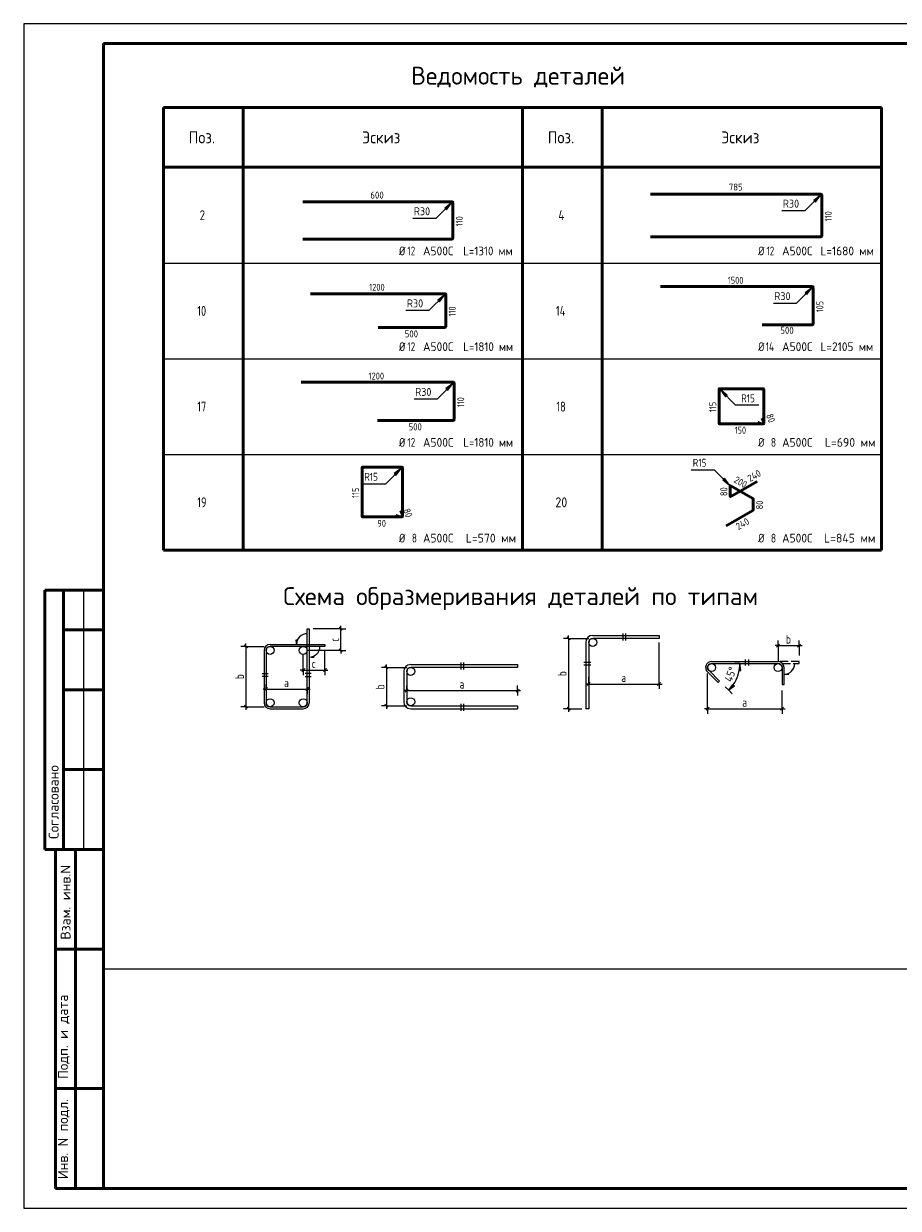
# Model space of a CAD drawing. Header units: millimetres. Extents: x 0 to 42000, y 0 to 29700.
# Tile 1 of 3: x 0 to 21920, y 0 to 29700. Entities that reach past the tile are written whole.
import ezdxf

# ---------------------------------------------------------------- set-up
doc = ezdxf.new("R2010")
doc.units = ezdxf.units.MM
doc.linetypes.add('______2', pattern=[270, 200, -70])
for name, color, linetype, lineweight in [('Standard', 7, 'Continuous', 25), ('ДОП Верх по У', 7, 'Continuous', 18), ('Размерная линия_ общее', 7, 'Continuous', 13)]:
    doc.layers.add(name, color=color, linetype=linetype, lineweight=lineweight)
doc.styles.add('ISOCPEUR', font='txt')

msp = doc.modelspace()

# ---------------------------------------------------------------- hatches: boundary and pattern name
at = {"layer": 'Standard', "linetype": 'Continuous', "lineweight": 13, "transparency": 33554687}
for points in [[(19841, 25228), (19968, 25397), (19799, 25270)], [(10593, 25036), (10721, 25206), (10551, 25079)], [(10420, 22727), (10547, 22897), (10377, 22770)], [(19626, 22908), (19753, 23078), (19583, 22950)], [(10626, 20508), (10753, 20678), (10584, 20550)], [(17630, 20389), (17460, 20517), (17587, 20347)], [(9331, 18380), (9458, 18550), (9288, 18423)], [(17522, 18262), (17691, 18134), (17564, 18304)]]:
    msp.add_hatch(color=7, dxfattribs=at).paths.add_polyline_path(points)
at = {"layer": 'Standard', "linetype": 'Continuous', "lineweight": -3, "transparency": 33554687}
msp.add_hatch(color=7, dxfattribs=at).paths.add_polyline_path([(6821, 14243), (6836, 14138), (6851, 14243)])
for points in [[(7260, 13804), (7155, 13819), (7260, 13834)], [(19161, 13374), (19056, 13389), (19161, 13404)]]:
    msp.add_hatch(color=7, dxfattribs=at).paths.add_polyline_path(points, flags=16)

# ---------------------------------------------------------------- linework, layer by layer
at = {"layer": 'Standard', "color": 7, "linetype": 'Continuous', "lineweight": 25, "transparency": 33554687}
for p, q in [((2000, 29200), (2000, 1058)), ((13617, 14325), (13692, 14250)), ((5530, 14125), (5605, 14050)), ((6025, 13988), (6025, 12674)), ((6075, 13988), (6075, 12674)), ((14086, 14188), (14086, 12524)), ((14161, 14188), (14161, 12524)), ((18869, 14071), (18944, 14146)), ((19395, 14071), (19470, 14146)), ((17241, 13708), (18906, 13708)), ((9055, 13597), (9130, 13522)), ((9524, 13460), (9524, 12699)), ((9599, 13460), (9599, 12699)), ((17241, 13658), (18906, 13658)), ((14124, 13107), (14199, 13182)), ((15888, 13107), (15963, 13182)), ((6037, 12979), (6112, 13054)), ((7067, 12979), (7142, 13054)), ((9562, 12943), (9637, 13018)), ((12343, 12943), (12418, 13018)), ((5530, 12611), (5605, 12536)), ((6175, 12574), (7005, 12574)), ((6175, 12524), (7005, 12524)), ((9055, 12636), (9130, 12561)), ((9699, 12599), (12380, 12599)), ((9699, 12524), (12380, 12524)), ((12380, 12599), (12380, 12524)), ((13617, 12561), (13692, 12486)), ((14161, 12524), (14086, 12524)), ((17104, 12486), (17179, 12561)), ((18969, 12486), (19044, 12561))]:
    msp.add_line(p, q, dxfattribs=at)
at = {"layer": 'Standard', "color": 7, "linetype": 'Continuous', "lineweight": 50, "transparency": 33554687}
for p, q in [((3500, 27600), (12500, 27600)), ((3500, 16500), (3500, 27600)), ((5500, 16500), (5500, 27600)), ((12500, 27600), (21500, 27600)), ((12500, 16500), (12500, 27600)), ((14500, 16500), (14500, 27600)), ((21500, 16500), (21500, 27600)), ((21500, 26100), (3500, 26100)), ((3500, 16500), (21500, 16500)), ((6, 15500), (0, 15500)), ((2000, 15500), (527, 15500)), ((527, 15500), (527, 9000)), ((527, 15500), (527, 9000)), ((1000, 15500), (1000, 9000)), ((2000, 14500), (1000, 14500)), ((2000, 13000), (1000, 13000)), ((2000, 11000), (1000, 11000)), ((0, 9000), (6, 9000)), ((527, 9000), (2000, 9000)), ((800, 500), (800, 9000)), ((800, 500), (800, 9000)), ((1300, 500), (1300, 9000)), ((800, 6500), (2000, 6500)), ((800, 3000), (2000, 3000)), ((2000, 500), (800, 500))]:
    msp.add_line(p, q, dxfattribs=at)
at = {"layer": 'Standard', "color": 7, "linetype": 'Continuous', "lineweight": 13, "transparency": 33554687}
for p, q in [((19968, 25397), (19799, 25270)), ((19799, 25270), (19841, 25228)), ((19820, 25249), (19809, 25238)), ((19841, 25228), (19968, 25397)), ((19968, 25397), (19968, 25397)), ((19968, 25397), (19968, 25397)), ((19968, 25397), (19968, 25397)), ((10721, 25206), (10551, 25079)), ((10551, 25079), (10593, 25036)), ((10572, 25058), (10562, 25047)), ((10593, 25036), (10721, 25206)), ((10721, 25206), (10721, 25206)), ((10721, 25206), (10721, 25206)), ((10721, 25206), (10721, 25206)), ((3500, 23700), (21500, 23700)), ((10547, 22897), (10377, 22770)), ((10420, 22727), (10547, 22897)), ((10547, 22897), (10547, 22897)), ((10547, 22897), (10547, 22897)), ((10547, 22897), (10547, 22897)), ((19753, 23078), (19583, 22950)), ((19583, 22950), (19626, 22908)), ((19605, 22929), (19594, 22918)), ((19626, 22908), (19753, 23078)), ((19753, 23078), (19753, 23078)), ((19753, 23078), (19753, 23078)), ((19753, 23078), (19753, 23078)), ((10377, 22770), (10420, 22727)), ((10398, 22748), (10388, 22738)), ((3500, 21300), (21500, 21300)), ((10753, 20678), (10584, 20550)), ((10584, 20550), (10626, 20508)), ((10605, 20529), (10594, 20519)), ((10626, 20508), (10753, 20678)), ((10753, 20678), (10753, 20678)), ((10753, 20678), (10753, 20678)), ((10753, 20678), (10753, 20678)), ((17460, 20517), (17460, 20517)), ((17460, 20517), (17460, 20517)), ((17460, 20517), (17460, 20517)), ((17460, 20517), (17587, 20347)), ((17630, 20389), (17460, 20517)), ((17587, 20347), (17630, 20389)), ((17609, 20368), (17619, 20358)), ((3500, 18900), (21500, 18900)), ((9458, 18550), (9288, 18423)), ((9288, 18423), (9331, 18380)), ((9331, 18380), (9458, 18550)), ((9458, 18550), (9458, 18550)), ((9458, 18550), (9458, 18550)), ((9458, 18550), (9458, 18550)), ((9310, 18401), (9299, 18391)), ((17564, 18304), (17522, 18262)), ((17522, 18262), (17691, 18134)), ((17543, 18283), (17532, 18294)), ((17691, 18134), (17564, 18304)), ((17691, 18134), (17691, 18134)), ((17691, 18134), (17691, 18134)), ((17691, 18134), (17691, 18134)), ((1500, 15500), (1500, 9000)), ((13654, 14288), (13654, 14363)), ((15013, 14413), (15013, 14238)), ((15088, 14238), (15088, 14413)), ((5568, 14088), (5568, 14163)), ((18906, 14108), (18831, 14108)), ((18906, 14108), (19432, 14108)), ((19432, 14108), (19507, 14108)), ((10958, 13685), (10958, 13510)), ((11033, 13510), (11033, 13685)), ((14036, 13694), (14211, 13694)), ((18087, 13608), (18087, 13758)), ((18162, 13758), (18162, 13608)), ((5975, 13410), (6125, 13410)), ((7205, 13410), (7055, 13410)), ((9092, 13560), (9092, 13635)), ((14211, 13619), (14036, 13619)), ((17949, 13658), (17824, 13658)), ((17949, 13658), (17924, 13483)), ((17924, 13483), (17974, 13483)), ((17974, 13483), (17949, 13658)), ((17949, 13658), (17949, 13471)), ((17949, 13658), (17949, 13658)), ((17949, 13658), (18074, 13658)), ((6125, 13335), (5975, 13335)), ((7055, 13335), (7205, 13335)), ((14161, 13145), (14086, 13145)), ((14161, 13145), (15925, 13145)), ((15925, 13145), (16000, 13145)), ((17671, 12987), (17583, 13076)), ((17671, 12987), (17777, 13129)), ((17671, 12987), (17804, 13120)), ((17812, 13093), (17671, 12987)), ((17777, 13129), (17812, 13093)), ((6075, 13017), (6000, 13017)), ((6075, 13017), (7105, 13017)), ((7105, 13017), (7180, 13017)), ((9599, 12981), (9524, 12981)), ((9599, 12981), (12380, 12981)), ((12380, 12981), (12455, 12981)), ((17671, 12987), (17671, 12987)), ((17671, 12987), (17759, 12899)), ((5568, 12574), (5568, 12499)), ((9092, 12599), (9092, 12524)), ((10958, 12649), (10958, 12474)), ((11033, 12474), (11033, 12649)), ((13654, 12524), (13654, 12449)), ((17141, 12524), (17066, 12524)), ((17141, 12524), (19006, 12524)), ((19006, 12524), (19081, 12524))]:
    msp.add_line(p, q, dxfattribs=at)
at = {"layer": 'Standard', "color": 253, "linetype": 'Continuous', "lineweight": -3, "true_color": 0xa0a0a0, "transparency": 33554687}
for p, q in [((13654, 14288), (13529, 14288)), ((13654, 14288), (13779, 14288)), ((13654, 14288), (14161, 14288)), ((5568, 14088), (5443, 14088)), ((5568, 14088), (5693, 14088)), ((5568, 14088), (6025, 14088)), ((18906, 14108), (18906, 14233)), ((18906, 14108), (18906, 13983)), ((18906, 14108), (18906, 13708)), ((19432, 14108), (19432, 14233)), ((19432, 14108), (19432, 13983)), ((19432, 14108), (19432, 13858)), ((9092, 13560), (8967, 13560)), ((9092, 13560), (9217, 13560)), ((9092, 13560), (9599, 13560)), ((17141, 12524), (17141, 13408)), ((6075, 13017), (6075, 13142)), ((7105, 13017), (7105, 13142)), ((9599, 12981), (9599, 13106)), ((12380, 12981), (12380, 13106)), ((14161, 13145), (14161, 13329)), ((14161, 13145), (14161, 13270)), ((14161, 13145), (14161, 13020)), ((15925, 13145), (15925, 13270)), ((15925, 13145), (15925, 13020)), ((6075, 13017), (6075, 12892)), ((6075, 13017), (6075, 13017)), ((7105, 13017), (7105, 12892)), ((7105, 13017), (7105, 13017)), ((9599, 12981), (9599, 12856)), ((12380, 12981), (12380, 12856)), ((19006, 12524), (19006, 12982)), ((5568, 12574), (5443, 12574)), ((5568, 12574), (5693, 12574)), ((5568, 12574), (6025, 12574)), ((9092, 12599), (8967, 12599)), ((9092, 12599), (9217, 12599)), ((9092, 12599), (9599, 12599)), ((13654, 12524), (13529, 12524)), ((13654, 12524), (13779, 12524)), ((13654, 12524), (13986, 12524)), ((17141, 12524), (17141, 12649)), ((17141, 12524), (17141, 12399)), ((19006, 12524), (19006, 12649)), ((19006, 12524), (19006, 12399))]:
    msp.add_line(p, q, dxfattribs=at)
at = {"layer": 'Standard', "color": 251, "linetype": 'Continuous', "lineweight": -3, "true_color": 0x656565, "transparency": 33554687}
for p, q in [((6851, 14243), (6821, 14243)), ((6821, 14243), (6836, 14138)), ((6836, 14243), (6836, 14250)), ((6836, 14138), (6851, 14243)), ((6836, 14138), (6836, 14138)), ((6836, 14138), (6836, 14138)), ((6836, 14138), (6836, 14138)), ((7155, 13819), (7260, 13834)), ((7155, 13819), (7155, 13819)), ((7155, 13819), (7155, 13819)), ((7155, 13819), (7155, 13819)), ((7260, 13804), (7155, 13819)), ((7260, 13834), (7260, 13804)), ((7260, 13819), (7267, 13819)), ((19056, 13389), (19161, 13404)), ((19056, 13389), (19056, 13389)), ((19056, 13389), (19056, 13389)), ((19056, 13389), (19056, 13389)), ((19161, 13374), (19056, 13389)), ((19161, 13404), (19161, 13374)), ((19161, 13389), (19169, 13389))]:
    msp.add_line(p, q, dxfattribs=at)
at = {"layer": 'Standard', "color": 7, "linetype": '______2', "lineweight": 25, "transparency": 33554687}
for p, q in [((19432, 13708), (18906, 13708)), ((19432, 13658), (19432, 13708)), ((19018, 13658), (19432, 13658))]:
    msp.add_line(p, q, dxfattribs=at)
at = {"layer": 'Standard', "color": 7, "linetype": 'Continuous', "lineweight": 25, "transparency": 33554687}
msp.add_lwpolyline([(0, 0), (42000, 0), (42000, 29700), (0, 29700), (0, 0)], close=True, dxfattribs=at)
at = {"layer": 'Standard', "color": 7, "linetype": 'Continuous', "lineweight": 50, "transparency": 33554687}
msp.add_lwpolyline([(2000, 29200), (41500, 29200), (41500, 500), (2000, 500), (2000, 29200)], close=True, dxfattribs=at)
at = {"layer": 'Standard', "color": 7, "linetype": 'Continuous', "lineweight": 13, "transparency": 33554687}
for points in [[(41500, 29200), (2000, 29200), (2000, 6000), (41500, 6000), (41500, 29200)], [(19003, 25015), (19586, 25015), (19968, 25397)], [(9755, 24823), (10338, 24823), (10721, 25206)], [(9581, 22514), (10164, 22514), (10547, 22897)], [(18788, 22695), (19370, 22695), (19753, 23078)], [(9788, 20295), (10370, 20295), (10753, 20678)], [(18426, 20134), (17843, 20134), (17460, 20517)], [(8493, 18167), (9075, 18167), (9458, 18550)], [(16726, 18517), (17308, 18517), (17691, 18134)], [(13654, 14288), (13654, 13252), (13654, 13252), (13654, 12524)], [(5568, 14088), (5568, 13172), (5568, 13172), (5568, 12574)], [(9092, 13560), (9092, 12923), (9092, 12923), (9092, 12599)]]:
    msp.add_lwpolyline(points, dxfattribs=at)
at = {"layer": 'Standard', "color": 7, "linetype": 'Continuous', "lineweight": 25, "transparency": 33554687}
for points in [[(7105, 12674), (7105, 14531), (7155, 14531), (7155, 12674)], [(14261, 14363), (15925, 14363), (15925, 14288), (14261, 14288)], [(6175, 14138), (7548, 14138), (7548, 14088), (6175, 14088)], [(9699, 13635), (12380, 13635), (12380, 13560), (9699, 13560)], [(17135, 13452), (17403, 13185), (17438, 13220), (17171, 13488)], [(19006, 13558), (19006, 13132), (19056, 13132), (19056, 13558)]]:
    msp.add_lwpolyline(points, dxfattribs=at)
at = {"layer": 'Standard', "color": 253, "linetype": 'Continuous', "lineweight": -3, "true_color": 0xa0a0a0, "transparency": 33554687}
msp.add_lwpolyline([(15925, 13145), (15925, 13754), (15925, 13754), (15925, 14188)], dxfattribs=at)
at = {"layer": 'Standard', "color": 9, "linetype": 'Continuous', "lineweight": -3, "true_color": 0xc7c7c7, "transparency": 33554687}
for centre in [(14261, 14188), (6175, 13988), (7005, 13988), (9699, 13460), (17241, 13558), (18906, 13558), (6175, 12674), (7005, 12674), (9699, 12699)]:
    msp.add_circle(centre, 100, dxfattribs=at)
at = {"layer": 'Standard', "color": 251, "linetype": 'Continuous', "lineweight": -3, "true_color": 0x656565, "transparency": 33554687}
for centre, start, end in [((7105, 14138), 90, 180), ((7155, 14088), 270, 0), ((19056, 13658), 270, 0)]:
    msp.add_arc(centre, 269, start, end, dxfattribs=at)
at = {"layer": 'Standard', "color": 7, "linetype": 'Continuous', "lineweight": 25, "transparency": 33554687}
for centre, radius, start, end in [((14261, 14188), 175, 90, 180), ((14261, 14188), 100, 90, 180), ((6175, 13988), 150, 90, 180), ((6175, 13988), 100, 90, 180), ((17241, 13558), 150, 90, 225), ((18906, 13558), 150, 0, 90), ((9699, 13460), 175, 90, 180), ((9699, 13460), 100, 90, 180), ((17241, 13558), 100, 90, 225), ((18906, 13558), 100, 0, 90), ((6175, 12674), 150, 180, 270), ((6175, 12674), 100, 180, 270), ((7005, 12674), 100, 270, 0), ((7005, 12674), 150, 270, 0), ((9699, 12699), 175, 180, 270), ((9699, 12699), 100, 180, 270)]:
    msp.add_arc(centre, radius, start, end, dxfattribs=at)
at = {"layer": 'Standard', "color": 7, "linetype": 'Continuous', "lineweight": 13, "transparency": 33554687}
for start, end in [(325.7792, 0), (315, 325.7792)]:
    msp.add_arc((17000, 13658), 949, start, end, dxfattribs=at)
at = {"layer": 'ДОП Верх по У', "color": 7, "linetype": 'Continuous', "lineweight": 50, "transparency": 33554687}
for p, q in [((15711, 25429), (19976, 25429)), ((20000, 25405), (20000, 24380)), ((6994, 25237), (10731, 25237)), ((10752, 25216), (10752, 24320)), ((19976, 24357), (15711, 24357)), ((10731, 24298), (6994, 24298)), ((7190, 22931), (10561, 22931)), ((10580, 22911), (10580, 22103)), ((15956, 23110), (19760, 23110)), ((19786, 23085), (19786, 22178)), ((10561, 22083), (8885, 22083)), ((19760, 22153), (18509, 22153)), ((6956, 20710), (10764, 20710)), ((10786, 20688), (10786, 19775)), ((17427, 19676), (17427, 20540)), ((17437, 20549), (18537, 20549)), ((18546, 20540), (18546, 19676)), ((10764, 19753), (8871, 19753)), ((18537, 19666), (17437, 19666)), ((18491, 19667), (18399, 19701)), ((18537, 19666), (18494, 19666)), ((18512, 19814), (18546, 19722)), ((18546, 19719), (18546, 19676)), ((8480, 17344), (8480, 18572)), ((8491, 18582), (9480, 18582)), ((9491, 18572), (9491, 17345)), ((17721, 17843), (18381, 18225)), ((17706, 18107), (17706, 17852)), ((18278, 17793), (17721, 18115)), ((18283, 17507), (18283, 17784)), ((9480, 17334), (8491, 17334)), ((9429, 17334), (9326, 17372)), ((9480, 17334), (9432, 17334)), ((9453, 17499), (9490, 17396)), ((9491, 17392), (9491, 17345)), ((17609, 17112), (18278, 17499))]:
    msp.add_line(p, q, dxfattribs=at)
for centre, radius, start, end in [((19976, 25405), 23.7, 0, 90), ((10731, 25216), 21.6, 0, 90), ((19976, 24380), 23.7, 270, 0), ((10731, 24320), 21.6, 270, 0), ((10561, 22911), 19.5, 0, 90), ((19760, 23085), 25.7, 0, 90), ((10561, 22103), 19.5, 270, 0), ((19760, 22178), 25.7, 270, 0), ((10764, 20688), 22, 0, 90), ((17437, 20540), 9.46, 90, 180), ((18537, 20540), 9.46, 0, 90), ((10764, 19775), 22, 270, 0), ((17437, 19676), 9.46, 180, 270), ((18494, 19676), 9.71, 250, 270), ((18537, 19676), 9.71, 270, 0), ((18537, 19676), 9.71, 270, 0), ((18537, 19719), 9.71, 0, 20), ((8491, 18572), 10.6, 90, 180), ((9480, 18572), 10.6, 0, 90), ((17716, 18107), 9.58, 60, 180), ((17716, 17852), 9.58, 180, 300), ((18274, 17784), 9.58, 0, 60), ((8491, 17344), 10.6, 180, 270), ((9432, 17345), 10.8, 250, 270), ((9480, 17345), 10.8, 270, 0), ((9480, 17345), 10.8, 270, 0), ((9480, 17392), 10.8, 0, 20), ((18274, 17507), 9.58, 300, 0)]:
    msp.add_arc(centre, radius, start, end, dxfattribs=at)
at = {"layer": 'Размерная линия_ общее', "color": 7, "linetype": 'Continuous', "lineweight": 25, "transparency": 33554687}
for p, q in [((7985, 14493), (7910, 14568)), ((7985, 13950), (7910, 14025)), ((6967, 13457), (7042, 13532)), ((7510, 13457), (7585, 13532))]:
    msp.add_line(p, q, dxfattribs=at)
at = {"layer": 'Размерная линия_ общее', "color": 7, "linetype": 'Continuous', "lineweight": 13, "transparency": 33554687}
for p, q in [((7948, 14531), (7948, 14606)), ((7948, 13988), (7948, 13913)), ((7005, 13494), (6930, 13494)), ((7005, 13494), (7548, 13494)), ((7548, 13494), (7623, 13494))]:
    msp.add_line(p, q, dxfattribs=at)
at = {"layer": 'Размерная линия_ общее', "color": 253, "linetype": 'Continuous', "lineweight": -3, "true_color": 0xa0a0a0, "transparency": 33554687}
for p, q in [((7948, 14531), (7255, 14531)), ((7948, 14531), (7823, 14531)), ((7948, 14531), (8073, 14531)), ((7948, 13988), (7105, 13988)), ((7948, 13988), (7823, 13988)), ((7948, 13988), (8073, 13988)), ((7005, 13494), (7005, 13888)), ((7005, 13494), (7005, 13619)), ((7005, 13494), (7005, 13369)), ((7548, 13494), (7548, 13619)), ((7548, 13494), (7548, 13369))]:
    msp.add_line(p, q, dxfattribs=at)
at = {"layer": 'Размерная линия_ общее', "color": 7, "linetype": 'Continuous', "lineweight": 13, "transparency": 33554687}
msp.add_lwpolyline([(7948, 13988), (7948, 14112), (7948, 14112), (7948, 14531)], dxfattribs=at)
at = {"layer": 'Размерная линия_ общее', "color": 253, "linetype": 'Continuous', "lineweight": -3, "true_color": 0xa0a0a0, "transparency": 33554687}
msp.add_lwpolyline([(7548, 13494), (7548, 13676), (7548, 13676), (7548, 13988)], dxfattribs=at)

# ---------------------------------------------------------------- texts
at = {"layer": 'Standard', "color": 7, "linetype": 'Continuous', "lineweight": 50, "transparency": 33554687, "char_height": 450, "attachment_point": 7, "style": 'ISOCPEUR'}
for s, insert, width in [('\\W0.98;Ведомость деталей', (9710, 28100), 5798.29), ('\\W0.99;Схема образмеривания деталей по типам', (6504, 15000), 12208.73)]:
    msp.add_mtext(s, dxfattribs=dict(at, insert=insert, width=width))
at = {"layer": 'Standard', "color": 7, "linetype": 'Continuous', "lineweight": 25, "transparency": 33554687, "attachment_point": 7, "style": 'ISOCPEUR'}
for s, insert, char_height, width in [('\\W0.92;Поз.', (4133, 26700), 300, 872.98), ('\\W0.94;Эскиз', (8482, 26700), 300, 1176.12), ('\\W0.92;Поз.', (13133, 26700), 300, 872.99), ('\\W0.94;Эскиз', (17482, 26700), 300, 1176.12), ('\\W0.78;2', (4412, 24775), 250, 272), ('\\W0.80;4', (13400, 24775), 250, 299.85), ('\\W0.83;Ø', (9407, 23892), 220, 311.66), ('\\W0.75;12', (9617, 23892), 220, 346.34), ('\\W0.95;А500С', (10007, 23892), 220, 917.75), ('\\W0.91;L=1310 мм', (11014, 23892), 220, 1419.34), ('\\W0.83;Ø', (18407, 23892), 220, 311.67), ('\\W0.75;12', (18617, 23892), 220, 346.33), ('\\W0.95;А500С', (19007, 23892), 220, 917.75), ('\\W0.94;L=1680 мм', (19970, 23892), 220, 1466.54), ('\\W0.75;10', (4350, 22375), 250, 393.58), ('\\W0.76;14', (13338, 22375), 250, 420.46), ('\\W0.83;Ø', (9407, 21492), 220, 311.66), ('\\W0.75;12', (9617, 21492), 220, 346.34), ('\\W0.95;А500С', (10007, 21492), 220, 917.75), ('\\W0.91;L=1810 мм', (11014, 21492), 220, 1419.34), ('\\W0.83;Ø', (18407, 21492), 220, 311.67), ('\\W0.76;14', (18595, 21492), 220, 370.02), ('\\W0.95;А500С', (19007, 21492), 220, 917.75), ('\\W0.94;L=2105 мм', (19970, 21492), 220, 1466.54), ('\\W0.75;17', (4350, 19975), 250, 393.58), ('\\W0.75;18', (13350, 19975), 250, 393.58), ('\\W0.83;Ø', (9407, 19092), 220, 311.66), ('\\W0.75;12', (9617, 19092), 220, 346.34), ('\\W0.95;А500С', (10007, 19092), 220, 917.75), ('\\W0.91;L=1810 мм', (11014, 19092), 220, 1419.34), ('\\W0.83;Ø', (18407, 19092), 220, 311.67), ('\\W0.78;8', (18727, 19092), 220, 239.36), ('\\W0.95;А500С', (19007, 19092), 220, 917.75), ('\\W0.97;L=690 мм', (20080, 19092), 220, 1359.47), ('\\W0.75;19', (4350, 17575), 250, 393.58), ('\\W0.87;20', (13325, 17575), 250, 459.02), ('\\W0.83;Ø', (9407, 16692), 220, 311.66), ('\\W0.78;8', (9727, 16692), 220, 239.38), ('\\W0.95;А500С', (10007, 16692), 220, 917.75), ('\\W0.97;L=570 мм', (11080, 16692), 220, 1359.47), ('\\W0.83;Ø', (18407, 16692), 220, 311.67), ('\\W0.78;8', (18727, 16692), 220, 239.36), ('\\W0.95;А500С', (19007, 16692), 220, 917.75), ('\\W0.97;L=845 мм', (20058, 16692), 220, 1381.58), ('\\W0.78;b', (19103, 14158), 220, 239.36), ('\\W0.78;a', (6524, 13067), 220, 239.36), ('\\W0.78;a', (10924, 13031), 220, 239.36), ('\\W0.78;a', (14977, 13195), 220, 239.36), ('\\W0.78;a', (18008, 12574), 220, 239.36)]:
    msp.add_mtext(s, dxfattribs=dict(at, insert=insert, char_height=char_height, width=width))
at = {"layer": 'Standard', "color": 7, "linetype": 'Continuous', "lineweight": 18, "transparency": 33554687, "char_height": 200, "attachment_point": 7, "style": 'ISOCPEUR'}
for s, insert, width in [('\\W0.92;R30', (19026, 25088), 531.31), ('\\W0.92;R30', (9778, 24897), 531.31), ('\\W0.92;R30', (18811, 22768), 531.3), ('\\W0.92;R30', (9604, 22588), 531.32), ('\\W0.92;R30', (9811, 20368), 531.31), ('\\W0.83;R15', (17983, 20207), 483.11), ('\\W0.83;R15', (16769, 18591), 483.11), ('\\W0.83;R15', (8536, 18240), 483.12)]:
    msp.add_mtext(s, dxfattribs=dict(at, insert=insert, width=width))
at = {"layer": 'Standard', "color": 7, "linetype": 'Continuous', "lineweight": 25, "transparency": 33554687, "char_height": 220, "attachment_point": 7, "rotation": 90, "style": 'ISOCPEUR'}
for insert, width in [((5518, 13265), 239.37), ((13604, 13340), 239.36), ((9042, 13013), 239.37)]:
    msp.add_mtext('\\W0.78;b', dxfattribs=dict(at, insert=insert, width=width))
at = {"layer": 'Standard', "color": 7, "linetype": 'Continuous', "lineweight": 18, "transparency": 33554687, "insert": (17746, 13179), "char_height": 200, "width": 511.12, "attachment_point": 7, "rotation": 70.1429, "style": 'ISOCPEUR'}
msp.add_mtext('\\W0.91;45%%d', dxfattribs=at)
at = {"layer": 'Standard', "color": 7, "linetype": 'Continuous', "lineweight": 50, "transparency": 33554687, "char_height": 250, "attachment_point": 7, "rotation": 90, "style": 'ISOCPEUR'}
for s, insert, width in [('\\A1;{\\fISOCPEUR|i0|b0;\\H250.000000;\\W1.000000;\\C7;Согласовано}\\P', (875, 9261), 2071.88), ('\\A1;{\\fISOCPEUR|i0|b0;\\H250.000000;\\W1.000000;\\C7;Взам. инв.N}\\P', (1173, 6736), 1909.1), ('\\A1;{\\fISOCPEUR|i0|b0;\\H250.000000;\\W1.000000;\\C7;Подп. и дата}\\P', (1149, 3242), 2197.06), ('\\A1;{\\fISOCPEUR|i0|b0;\\H250.000000;\\W1.000000;\\C7;Инв. N подл.}\\P', (1149, 734), 2021.79)]:
    msp.add_mtext(s, dxfattribs=dict(at, insert=insert, width=width))
at = {"layer": 'ДОП Верх по У', "color": 7, "linetype": 'Continuous', "lineweight": 18, "transparency": 33554687, "char_height": 175, "attachment_point": 7, "style": 'ISOCPEUR'}
for s, insert, width in [('\\W0.91;785', (17672, 25517), 447.03), ('\\W0.91;600', (8689, 25315), 447.04), ('\\W0.87;1200', (8658, 23004), 530.49), ('\\W0.87;1500', (17643, 23179), 530.49), ('\\W0.91;500', (9549, 21835), 447.03), ('\\W0.91;500', (18964, 21925), 447.04), ('\\W0.87;1200', (8643, 20779), 530.49), ('\\W0.91;500', (9645, 19505), 447.04), ('\\W0.83;150', (17821, 19421), 404.55), ('\\W0.87;90', (8863, 17084), 321.3)]:
    msp.add_mtext(s, dxfattribs=dict(at, insert=insert, width=width))
for s, insert, width, rotation in [('\\W0.74;110', (20253, 24744), 362.06, 90), ('\\W0.74;110', (11005, 24619), 362.04, 90), ('\\W0.74;110', (10829, 22358), 362.06, 90), ('\\W0.83;105', (20041, 22465), 404.55, 90), ('\\W0.74;110', (11041, 20083), 362.06, 90), ('\\W0.74;115', (17357, 19959), 362.06, 90), ('\\W0.87;80', (18602, 19884), 321.3, 290), ('\\W0.92;240', (18203, 18206), 464.9, 30), ('\\W0.91;200', (17782, 18213), 447.04, 330), ('\\W0.74;115', (8406, 17809), 362.05, 90), ('\\W0.87;80', (17635, 17857), 321.31, 90), ('\\W0.87;80', (9508, 17507), 321.3, 290), ('\\W0.87;80', (18530, 17523), 321.32, 90), ('\\W0.92;240', (17912, 16999), 464.89, 30)]:
    msp.add_mtext(s, dxfattribs=dict(at, insert=insert, width=width, rotation=rotation))
at = {"layer": 'Размерная линия_ общее', "color": 7, "linetype": 'Continuous', "lineweight": 25, "transparency": 33554687, "insert": (7898, 14204), "char_height": 220, "width": 214.56, "attachment_point": 7, "rotation": 90, "style": 'ISOCPEUR'}
msp.add_mtext('\\W0.75;c', dxfattribs=at)
at = {"layer": 'Размерная линия_ общее', "color": 7, "linetype": 'Continuous', "lineweight": 25, "transparency": 33554687, "insert": (7221, 13544), "char_height": 220, "width": 214.57, "attachment_point": 7, "style": 'ISOCPEUR'}
msp.add_mtext('\\W0.75;c', dxfattribs=at)

doc.saveas('drawing.dxf')
